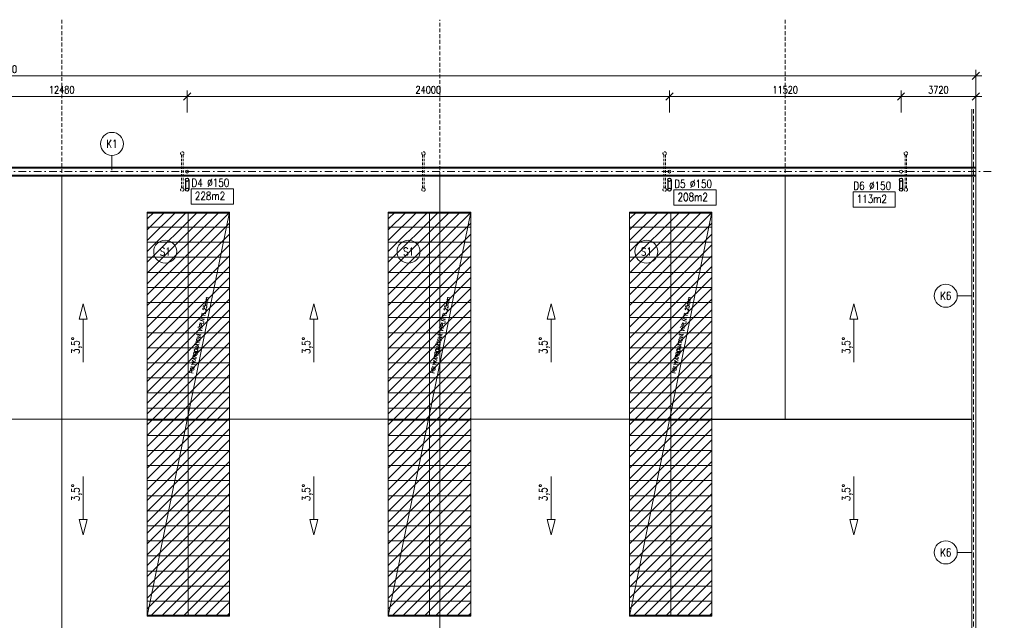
# Model space of a CAD drawing. Header units: millimetres. Extents: x -485339 to 350584, y -2181201 to -313328.
# Tile 13 of 115: x -227132 to -178143, y -1122326 to -1092443. Entities that reach past the tile are written whole.
import ezdxf
from ezdxf.enums import TextEntityAlignment as Align

# ---------------------------------------------------------------- set-up
doc = ezdxf.new("R2010")
doc.units = ezdxf.units.MM
doc.header["$LTSCALE"] = 10
for name, pattern in [('DASHDOT', [25.4, 12.7, -6.35, 0, -6.35]), ('DASHED', [19.05, 12.7, -6.35]), ('DĚLICÍ2', [15.875, 6.35, -3.175, 0, -3.175, 0, -3.175]), ('ČÁRKOVANÁ', [19.05, 12.7, -6.35]), ('ČÁRKOVANÁ2', [9.525, 6.35, -3.175])]:
    doc.linetypes.add(name, pattern=pattern)
doc.layers.get('Defpoints').update_dxf_attribs({"color": 201})
doc.layers.add('Dešt_svod', color=201, linetype='Continuous')
for name, color, linetype, lineweight in [('N_kóty', 10, 'Continuous', 18), ('N_popis', 10, 'Continuous', 18), ('N_čáry_nad', 10, 'DĚLICÍ2', 18), ('N_čáry_plné', 10, 'Continuous', 18), ('N_čáry_pod', 10, 'ČÁRKOVANÁ', 18), ('N_šrary', 10, 'Continuous', 18), ('St_čáry_plné', 250, 'Continuous', 18), ('St_čáry_pod', 250, 'ČÁRKOVANÁ2', 18)]:
    doc.layers.add(name, color=color, linetype=linetype, lineweight=lineweight)
doc.layers.add('St_plocha_místn', color=140, linetype='Continuous', lineweight=18, plot=False)
doc.styles.get("Standard").update_dxf_attribs({"font": 'simplex.shx', "width": 0.8})
doc.dimstyles.new('stavebníM200', dxfattribs={"dimtxt": 370, "dimasz": 360, "dimexe": 300, "dimexo": 200, "dimgap": 150, "dimtad": 1, "dimdec": 0, "dimtxsty": 'Standard', "dimblk": 'OBLIQUE', "dimcen": -2.5, "dimdle": 300, "dimclrd": 256, "dimclre": 256, "dimclrt": 256, "dimadec": 4, "dimazin": 0, "dimtfac": 1, "dimtdec": 0, "dimtmove": 2, "dimatfit": 3, "dimldrblk": 'OBLIQUE', "dimfxl": 800, "dimfxlon": 1, "dimlwd": -1, "dimlwe": -1, "dimarcsym": 0})

# ---------------------------------------------------------------- blocks, each defined once
blk = doc.blocks.new('G$C7F8F446A')
at = {"layer": 'St_čáry_plné', "color": 0, "linetype": 'ByBlock', "ltscale": 2}
for p, q in [((20055, 4100), (-55, 4100)), ((-55, 0), (20055, 0))]:
    blk.add_line(p, q, dxfattribs=at)
for points in [[(-55, 4100), (-55, 0)], [(695, 4100), (695, 0)], [(1445, 4100), (1445, 0)], [(2195, 4100), (2195, 0)], [(2945, 4100), (2945, 0)], [(3695, 4100), (3695, 0)], [(4445, 4100), (4445, 0)], [(5195, 4100), (5195, 0)], [(5945, 4100), (5945, 0)], [(6695, 4100), (6695, 0)], [(7445, 4100), (7445, 0)], [(8195, 4100), (8195, 0)], [(8945, 4100), (8945, 0)], [(9695, 4100), (9695, 0)], [(10305, 4100), (10305, 0)], [(11055, 4100), (11055, 0)], [(11805, 4100), (11805, 0)], [(12555, 4100), (12555, 0)], [(13305, 4100), (13305, 0)], [(14055, 4100), (14055, 0)], [(14805, 4100), (14805, 0)], [(15555, 4100), (15555, 0)], [(16305, 4100), (16305, 0)], [(17055, 4100), (17055, 0)], [(17805, 4100), (17805, 0)], [(18555, 4100), (18555, 0)], [(19305, 4100), (19305, 0)], [(20055, 4100), (20055, 0)], [(-55, 2050), (20000, 2050)]]:
    blk.add_lwpolyline(points, dxfattribs=at)
at = {"layer": 'St_čáry_pod', "color": 0, "linetype": 'ByBlock', "ltscale": 2}
for p, q in [((0, 4100), (0, 0)), ((20000, 0), (20000, 4100))]:
    blk.add_line(p, q, dxfattribs=at)
blk = doc.blocks.new('_OBLIQUE')
at = {"color": 0, "linetype": 'ByBlock'}
blk.add_line((-0.5, -0.5), (0.5, 0.5), dxfattribs=at)
blk = doc.blocks.new('*D2561')
at = {"layer": 'Defpoints', "color": 0, "transparency": 16777216}
for p in [(-218803, -1096263), (-231283, -1099998), (-218803, -1099998)]:
    blk.add_point(p, dxfattribs=at)
at = {"layer": 'N_kóty', "transparency": 16777216}
for p, q in [((-231583, -1096263), (-218503, -1096263)), ((-231283, -1097063), (-231283, -1095963)), ((-218803, -1097063), (-218803, -1095963))]:
    blk.add_line(p, q, dxfattribs=at)
at = {"layer": 'N_kóty', "linetype": 'ByBlock', "transparency": 16777216, "xscale": 360, "yscale": 360, "zscale": 360, "rotation": 180}
blk.add_blockref('_OBLIQUE', (-231283, -1096263), dxfattribs=at)
at = {"layer": 'N_kóty', "linetype": 'ByBlock', "transparency": 16777216, "xscale": 360, "yscale": 360, "zscale": 360}
blk.add_blockref('_OBLIQUE', (-218803, -1096263), dxfattribs=at)
at = {"layer": 'N_kóty', "transparency": 16777216, "insert": (-225043, -1095928), "char_height": 370, "attachment_point": 5}
blk.add_mtext('12480', dxfattribs=at)
blk = doc.blocks.new('*D2562')
at = {"layer": 'Defpoints', "color": 0, "transparency": 16777216}
for p in [(-194803, -1096263), (-218803, -1099998), (-194803, -1099998)]:
    blk.add_point(p, dxfattribs=at)
at = {"layer": 'N_kóty', "transparency": 16777216}
for p, q in [((-219103, -1096263), (-194503, -1096263)), ((-218803, -1097063), (-218803, -1095963)), ((-194803, -1097063), (-194803, -1095963))]:
    blk.add_line(p, q, dxfattribs=at)
at = {"layer": 'N_kóty', "linetype": 'ByBlock', "transparency": 16777216, "xscale": 360, "yscale": 360, "zscale": 360, "rotation": 180}
blk.add_blockref('_OBLIQUE', (-218803, -1096263), dxfattribs=at)
at = {"layer": 'N_kóty', "linetype": 'ByBlock', "transparency": 16777216, "xscale": 360, "yscale": 360, "zscale": 360}
blk.add_blockref('_OBLIQUE', (-194803, -1096263), dxfattribs=at)
at = {"layer": 'N_kóty', "transparency": 16777216, "insert": (-206803, -1095928), "char_height": 370, "attachment_point": 5}
blk.add_mtext('24000', dxfattribs=at)
blk = doc.blocks.new('*D2563')
at = {"layer": 'Defpoints', "color": 0, "transparency": 16777216}
for p in [(-183283, -1096263), (-194803, -1099998), (-183283, -1099998)]:
    blk.add_point(p, dxfattribs=at)
at = {"layer": 'N_kóty', "transparency": 16777216}
for p, q in [((-195103, -1096263), (-182983, -1096263)), ((-194803, -1097063), (-194803, -1095963)), ((-183283, -1097063), (-183283, -1095963))]:
    blk.add_line(p, q, dxfattribs=at)
at = {"layer": 'N_kóty', "linetype": 'ByBlock', "transparency": 16777216, "xscale": 360, "yscale": 360, "zscale": 360, "rotation": 180}
blk.add_blockref('_OBLIQUE', (-194803, -1096263), dxfattribs=at)
at = {"layer": 'N_kóty', "linetype": 'ByBlock', "transparency": 16777216, "xscale": 360, "yscale": 360, "zscale": 360}
blk.add_blockref('_OBLIQUE', (-183283, -1096263), dxfattribs=at)
at = {"layer": 'N_kóty', "transparency": 16777216, "insert": (-189043, -1095928), "char_height": 370, "attachment_point": 5}
blk.add_mtext('11520', dxfattribs=at)
blk = doc.blocks.new('*D2564')
at = {"layer": 'Defpoints', "color": 0, "transparency": 16777216}
for p in [(-179563, -1096263), (-183283, -1099998), (-179563, -1099998)]:
    blk.add_point(p, dxfattribs=at)
at = {"layer": 'N_kóty', "transparency": 16777216}
for p, q in [((-183583, -1096263), (-179263, -1096263)), ((-183283, -1097063), (-183283, -1095963)), ((-179563, -1097063), (-179563, -1095963))]:
    blk.add_line(p, q, dxfattribs=at)
at = {"layer": 'N_kóty', "linetype": 'ByBlock', "transparency": 16777216, "xscale": 360, "yscale": 360, "zscale": 360, "rotation": 180}
blk.add_blockref('_OBLIQUE', (-183283, -1096263), dxfattribs=at)
at = {"layer": 'N_kóty', "linetype": 'ByBlock', "transparency": 16777216, "xscale": 360, "yscale": 360, "zscale": 360}
blk.add_blockref('_OBLIQUE', (-179563, -1096263), dxfattribs=at)
at = {"layer": 'N_kóty', "transparency": 16777216, "insert": (-181423, -1095928), "char_height": 370, "attachment_point": 5}
blk.add_mtext('3720', dxfattribs=at)
blk = doc.blocks.new('*D2565')
at = {"layer": 'Defpoints', "color": 0, "transparency": 16777216}
for p in [(-179563, -1095241), (-276233, -1096898), (-179563, -1096898)]:
    blk.add_point(p, dxfattribs=at)
at = {"layer": 'N_kóty', "transparency": 16777216}
for p, q in [((-276533, -1095241), (-179263, -1095241)), ((-276233, -1096041), (-276233, -1094941)), ((-179563, -1096041), (-179563, -1094941))]:
    blk.add_line(p, q, dxfattribs=at)
at = {"layer": 'N_kóty', "linetype": 'ByBlock', "transparency": 16777216, "xscale": 360, "yscale": 360, "zscale": 360, "rotation": 180}
blk.add_blockref('_OBLIQUE', (-276233, -1095241), dxfattribs=at)
at = {"layer": 'N_kóty', "linetype": 'ByBlock', "transparency": 16777216, "xscale": 360, "yscale": 360, "zscale": 360}
blk.add_blockref('_OBLIQUE', (-179563, -1095241), dxfattribs=at)
at = {"layer": 'N_kóty', "transparency": 16777216, "insert": (-227898, -1094906), "char_height": 370, "attachment_point": 5}
blk.add_mtext('96670', dxfattribs=at)
blk = doc.blocks.new('*D2572')
at = {"layer": 'Defpoints', "color": 0, "transparency": 16777216}
for p in [(-179763, -1112328), (-175882, -1112328), (-179563, -1124658)]:
    blk.add_point(p, dxfattribs=at)
at = {"layer": 'N_kóty', "transparency": 16777216}
for p, q in [((-175882, -1124958), (-175882, -1112028)), ((-176682, -1112328), (-175582, -1112328)), ((-176682, -1124658), (-175582, -1124658))]:
    blk.add_line(p, q, dxfattribs=at)
at = {"layer": 'N_kóty', "linetype": 'ByBlock', "transparency": 16777216, "xscale": 360, "yscale": 360, "zscale": 360}
for p, rotation in [((-175882, -1112328), 90), ((-175882, -1124658), 270)]:
    blk.add_blockref('_OBLIQUE', p, dxfattribs=dict(at, rotation=rotation))
at = {"layer": 'N_kóty', "transparency": 16777216, "insert": (-176217, -1118493), "char_height": 370, "attachment_point": 5, "rotation": 90}
blk.add_mtext('12330', dxfattribs=at)
blk = doc.blocks.new('*D2573')
at = {"layer": 'Defpoints', "color": 0, "transparency": 16777216}
for p in [(-179683, -1099998), (-175882, -1099998), (-179763, -1112328)]:
    blk.add_point(p, dxfattribs=at)
at = {"layer": 'N_kóty', "transparency": 16777216}
for p, q in [((-175882, -1112628), (-175882, -1099698)), ((-176682, -1099998), (-175582, -1099998)), ((-176682, -1112328), (-175582, -1112328))]:
    blk.add_line(p, q, dxfattribs=at)
at = {"layer": 'N_kóty', "linetype": 'ByBlock', "transparency": 16777216, "xscale": 360, "yscale": 360, "zscale": 360}
for p, rotation in [((-175882, -1099998), 90), ((-175882, -1112328), 270)]:
    blk.add_blockref('_OBLIQUE', p, dxfattribs=dict(at, rotation=rotation))
at = {"layer": 'N_kóty', "transparency": 16777216, "insert": (-176217, -1106163), "char_height": 370, "attachment_point": 5, "rotation": 90}
blk.add_mtext('12330', dxfattribs=at)
blk = doc.blocks.new('*D2574')
at = {"layer": 'Defpoints', "color": 0, "transparency": 16777216}
for p in [(-178801, -1099998), (-179563, -1124658), (-174778, -1124658)]:
    blk.add_point(p, dxfattribs=at)
at = {"layer": 'N_kóty', "transparency": 16777216}
for p, q in [((-174778, -1099698), (-174778, -1124958)), ((-175578, -1099998), (-174478, -1099998)), ((-175578, -1124658), (-174478, -1124658))]:
    blk.add_line(p, q, dxfattribs=at)
at = {"layer": 'N_kóty', "linetype": 'ByBlock', "transparency": 16777216, "xscale": 360, "yscale": 360, "zscale": 360}
for p, rotation in [((-174778, -1099998), 90), ((-174778, -1124658), 270)]:
    blk.add_blockref('_OBLIQUE', p, dxfattribs=dict(at, rotation=rotation))
at = {"layer": 'N_kóty', "transparency": 16777216, "insert": (-175113, -1112328), "char_height": 370, "attachment_point": 5, "rotation": 90}
blk.add_mtext('24660', dxfattribs=at)
blk = doc.blocks.new('*D2576')
at = {"layer": 'Defpoints', "color": 0, "transparency": 16777216}
for p in [(-178801, -1099998), (-173847, -1099998), (-195513, -1143123)]:
    blk.add_point(p, dxfattribs=at)
at = {"layer": 'N_kóty', "transparency": 16777216}
for p, q in [((-173847, -1143423), (-173847, -1099698)), ((-174647, -1099998), (-173547, -1099998)), ((-174647, -1143123), (-173547, -1143123))]:
    blk.add_line(p, q, dxfattribs=at)
at = {"layer": 'N_kóty', "linetype": 'ByBlock', "transparency": 16777216, "xscale": 360, "yscale": 360, "zscale": 360}
for p, rotation in [((-173847, -1099998), 90), ((-173847, -1143123), 270)]:
    blk.add_blockref('_OBLIQUE', p, dxfattribs=dict(at, rotation=rotation))
at = {"layer": 'N_kóty', "transparency": 16777216, "insert": (-174182, -1121560), "char_height": 370, "attachment_point": 5, "rotation": 90}
blk.add_mtext('43125', dxfattribs=at)

msp = doc.modelspace()

# ---------------------------------------------------------------- hatches: boundary and pattern name
at = {"layer": 'N_šrary', "linetype": 'DASHED'}
h = msp.add_hatch(dxfattribs=at)
h.set_pattern_fill('ANSI31', color=256, scale=120)
h.set_pattern_definition([(45, (-75876.9, -507532.73), (-269.40768, 269.40768), [])])
h.paths.add_polyline_path([(-220792, -1122125.4), (-216692, -1122125.4), (-216692, -1102015.4), (-220792, -1102015.4)])
h = msp.add_hatch(dxfattribs=at)
h.set_pattern_fill('ANSI31', color=256, scale=120)
h.set_pattern_definition([(45, (-63876.9, -507532.73), (-269.40768, 269.40768), [])])
h.paths.add_polyline_path([(-208792, -1122125.4), (-204692, -1122125.4), (-204692, -1102015.4), (-208792, -1102015.4)])
h = msp.add_hatch(dxfattribs=at)
h.set_pattern_fill('ANSI31', color=256, scale=120)
h.set_pattern_definition([(45, (-51876.9, -507532.73), (-269.40768, 269.40768), [])])
h.paths.add_polyline_path([(-196792, -1122125.4), (-192692, -1122125.4), (-192692, -1102015.4), (-196792, -1102015.4)])

# ---------------------------------------------------------------- linework, layer by layer
at = {"layer": 'Dešt_svod'}
for points in [[(-218883.8, -1100406.5), (-218883.8, -1100897.9)], [(-218723.8, -1100406.5), (-218723.8, -1100897.9)], [(-194883.8, -1100406.5), (-194883.8, -1100897.9)], [(-194723.8, -1100406.5), (-194723.8, -1100897.9)], [(-183361.7, -1100406.5), (-183361.7, -1100897.9)], [(-183201.7, -1100406.5), (-183201.7, -1100897.9)]]:
    msp.add_lwpolyline(points, dxfattribs=at)
for centre in [(-218803.8, -1100406.5), (-194803.8, -1100406.5), (-183281.7, -1100406.5), (-218803.8, -1100897.9), (-194803.8, -1100897.9), (-183281.7, -1100897.9)]:
    msp.add_circle(centre, 80, dxfattribs=at)
at = {"layer": 'N_popis'}
for points in [[(-218598.4, -1100855.4), (-216498.8, -1100855.4), (-216498.8, -1101616.3), (-218598.4, -1101616.3)], [(-194580.4, -1100907), (-192480.8, -1100907), (-192480.8, -1101667.9), (-194580.4, -1101667.9)], [(-185670.2, -1101001.8), (-183570.6, -1101001.8), (-183570.6, -1101762.6), (-185670.2, -1101762.6)], [(-223969.7, -1106578), (-224168.9, -1107336.1), (-223770.5, -1107336.1)], [(-212489.8, -1106578), (-212689, -1107336.1), (-212290.6, -1107336.1)], [(-200694.3, -1106578), (-200893.6, -1107336.1), (-200495.1, -1107336.1)], [(-185624.5, -1106578), (-185823.7, -1107336.1), (-185425.2, -1107336.1)], [(-223969.7, -1118075.9), (-224168.9, -1117317.8), (-223770.5, -1117317.8)], [(-212489.8, -1118075.9), (-212689, -1117317.8), (-212290.6, -1117317.8)], [(-200694.3, -1118075.9), (-200893.6, -1117317.8), (-200495.1, -1117317.8)], [(-185624.5, -1118075.9), (-185823.7, -1117317.8), (-185425.2, -1117317.8)]]:
    msp.add_lwpolyline(points, close=True, dxfattribs=at)
for points in [[(-216692, -1102015.4), (-220792, -1122125.4)], [(-204692, -1102015.4), (-208792, -1122125.4)], [(-192692, -1102015.4), (-196792, -1122125.4)], [(-223969.7, -1109476.5), (-223969.7, -1107336.1)], [(-212489.8, -1109476.5), (-212489.8, -1107336.1)], [(-200694.3, -1109476.5), (-200694.3, -1107336.1)], [(-185624.5, -1109476.5), (-185624.5, -1107336.1)], [(-223969.7, -1115177.4), (-223969.7, -1117317.8)], [(-212489.8, -1115177.4), (-212489.8, -1117317.8)], [(-200694.3, -1115177.4), (-200694.3, -1117317.8)], [(-185624.5, -1115177.4), (-185624.5, -1117317.8)]]:
    msp.add_lwpolyline(points, dxfattribs=at)
at = {"layer": 'N_čáry_nad', "linetype": 'DASHDOT', "ltscale": 3}
msp.add_lwpolyline([(-178801, -1099997.9), (-277652.3, -1099997.9)], dxfattribs=at)
at = {"layer": 'N_čáry_plné'}
for points in [[(-179763, -1124898), (-179763, -1096897.9)], [(-179563, -1124658), (-179563, -1096897.9)], [(-222542.3, -1099193.3), (-222542.3, -1099929)], [(-179563, -1099772.9), (-276112.7, -1099772.9)], [(-179563, -1099822.9), (-276112.7, -1099822.9)], [(-179563, -1100172.9), (-276112.7, -1100172.9)], [(-179563, -1100222.9), (-276112.7, -1100222.9)], [(-180483.2, -1106180.5), (-179763, -1106180.5)], [(-220792, -1112326.9), (-228692, -1112326.9)], [(-208792, -1112326.9), (-216692, -1112326.9)], [(-196792, -1112326.9), (-204692, -1112326.9)], [(-179763, -1112327.9), (-192692, -1112327.9)], [(-180483.2, -1118948.1), (-179763, -1118948.1)]]:
    msp.add_lwpolyline(points, dxfattribs=at)
for centre, radius in [((-222542.3, -1098621.5), 571.9), ((-218802.8, -1099997.9), 75), ((-194802.8, -1099997.9), 75), ((-183282.7, -1099997.9), 75), ((-219893.5, -1103983.4), 571.9), ((-207787.3, -1103983.4), 571.9), ((-195952.3, -1103983.4), 571.9), ((-181055.1, -1106180.5), 571.9), ((-181055.1, -1118948.1), 571.9)]:
    msp.add_circle(centre, radius, dxfattribs=at)
at = {"layer": 'N_čáry_pod', "ltscale": 2}
msp.add_lwpolyline([(-179683, -1124538), (-179683, -1096897.9)], dxfattribs=at)
at = {"layer": 'St_plocha_místn'}
for points in [[(-225042.7, -1112326.9), (-242742, -1112326.9), (-242742, -1100222.9), (-225042.7, -1100222.9)], [(-206232.7, -1112326.9), (-225042.7, -1112326.9), (-225042.7, -1100222.9), (-206232.7, -1100222.9)], [(-189042.7, -1112326.9), (-206232.7, -1112326.9), (-206232.7, -1100222.9), (-189042.7, -1100222.9)], [(-179763, -1112326.9), (-189042.7, -1112326.9), (-189042.7, -1100222.9), (-179763, -1100222.9)], [(-242742, -1142682.9), (-225042.7, -1142682.9), (-225042.7, -1112326.9), (-242742, -1112326.9)], [(-225042.7, -1142682.9), (-206232.7, -1142682.9), (-206232.7, -1112326.9), (-225042.7, -1112326.9)], [(-206232.7, -1124216), (-179763, -1124216), (-179763, -1112326.9), (-206232.7, -1112326.9)]]:
    msp.add_lwpolyline(points, close=True, dxfattribs=at)
at = {"layer": 'St_čáry_pod', "color": 150, "ltscale": 3}
for points in [[(-225042.7, -1092443.2), (-225042.7, -1142682.9)], [(-206232.7, -1124216), (-206232.7, -1092443.2)], [(-189042.7, -1092443.2), (-189042.7, -1112327.9)]]:
    msp.add_lwpolyline(points, dxfattribs=at)
at = {"layer": 'St_čáry_pod', "lineweight": 18, "ltscale": 2}
for points in [[(-219082.7, -1100822.9), (-219082.7, -1099172.9)], [(-219002.7, -1100822.9), (-219002.7, -1099172.9)], [(-207082.7, -1100822.9), (-207082.7, -1099172.9)], [(-207002.7, -1100822.9), (-207002.7, -1099172.9)], [(-195082.7, -1100822.9), (-195082.7, -1099172.9)], [(-195002.7, -1100822.9), (-195002.7, -1099172.9)], [(-183082.7, -1100822.9), (-183082.7, -1099172.9)], [(-183002.7, -1100822.9), (-183002.7, -1099172.9)]]:
    msp.add_lwpolyline(points, dxfattribs=at)
at = {"layer": 'St_čáry_pod', "ltscale": 2}
for centre in [(-219042.7, -1099097.9), (-207042.7, -1099097.9), (-195042.7, -1099097.9), (-183042.7, -1099097.9), (-219042.7, -1100897.9), (-207042.7, -1100897.9), (-195042.7, -1100897.9), (-183042.7, -1100897.9)]:
    msp.add_circle(centre, 85, dxfattribs=at)

# ---------------------------------------------------------------- block references
at = {"layer": 'St_čáry_plné', "ltscale": 2, "rotation": 90}
for p in [(-216692, -1122070.4), (-204692, -1122070.4), (-192692, -1122070.4)]:
    msp.add_blockref('G$C7F8F446A', p, dxfattribs=at)

# ---------------------------------------------------------------- texts
at = {"layer": 'N_popis', "width": 0.8}
for s, p in [('K1', (-222542.3, -1098621.5)), ('S1', (-219893.5, -1103983.4)), ('S1', (-207787.3, -1103983.4)), ('S1', (-195952.3, -1103983.4)), ('K6', (-181055.1, -1106180.5)), ('K6', (-181055.1, -1118948.1))]:
    msp.add_text(s, height=400, dxfattribs=at).set_placement(p, align=Align.MIDDLE_CENTER)
for s, p in [('D4 %%c150', (-218581.3, -1100757.8)), ('D5 %%c150', (-194563.3, -1100809.4)), ('D6 %%c150', (-185653.2, -1100904.2)), ('228m2', (-218417.6, -1101412.7)), ('208m2', (-194399.6, -1101464.4)), ('113m2', (-185489.4, -1101559.1))]:
    msp.add_text(s, height=400, dxfattribs=at).set_placement(p)
for s, height, rotation, p in [('POLYKARBONÁTOVÁ VÝPLŇ TL.25mm', 180, 78.30106, (-218505, -1110057.5)), ('POLYKARBONÁTOVÁ VÝPLŇ TL.25mm', 180, 78.30106, (-206505, -1110057.5)), ('POLYKARBONÁTOVÁ VÝPLŇ TL.25mm', 180, 78.30106, (-194505, -1110057.5)), ('3,5°', 400, 90, (-224154.7, -1109080.1)), ('3,5°', 400, 90, (-212674.8, -1109080.1)), ('3,5°', 400, 90, (-200879.3, -1109080.1)), ('3,5°', 400, 90, (-185809.5, -1109080.1)), ('3,5°', 400, 90, (-224154.7, -1116396.7)), ('3,5°', 400, 90, (-212674.8, -1116396.7)), ('3,5°', 400, 90, (-200879.3, -1116396.7)), ('3,5°', 400, 90, (-185809.5, -1116396.7))]:
    msp.add_text(s, height=height, rotation=rotation, dxfattribs=at).set_placement(p)

# ---------------------------------------------------------------- dimensions: what is measured, and where the dimension line sits
at = {"layer": 'N_kóty'}
for base, p1, p2, picture, middle in [((-179563, -1095241.2), (-276232.7, -1096897.9), (-179563, -1096897.9), '*D2565', (-227897.9, -1094906.2)), ((-218802.8, -1096262.6), (-231282.7, -1099997.9), (-218802.8, -1099997.9), '*D2561', (-225042.7, -1095927.6)), ((-194802.8, -1096262.6), (-218802.8, -1099997.9), (-194802.8, -1099997.9), '*D2562', (-206802.8, -1095927.6)), ((-183282.7, -1096262.6), (-194802.8, -1099997.9), (-183282.7, -1099997.9), '*D2563', (-189042.7, -1095927.6)), ((-179563, -1096262.6), (-183282.7, -1099997.9), (-179563, -1099997.9), '*D2564', (-181422.9, -1095927.6))]:
    dim = msp.add_linear_dim(base=base, p1=p1, p2=p2, dimstyle='stavebníM200', dxfattribs=at)
    dim.commit()
    dim.dimension.update_dxf_attribs({"geometry": picture, "text_midpoint": middle})
for base, p1, p2, picture, middle in [((-173846.8, -1099997.9), (-195513.4, -1143122.9), (-178801, -1099997.9), '*D2576', (-174181.8, -1121560.4)), ((-175881.9, -1099997.9), (-179763, -1112327.9), (-179683, -1099997.9), '*D2573', (-176216.9, -1106162.9)), ((-174778.1, -1124658), (-178801, -1099997.9), (-179563, -1124658), '*D2574', (-175113.1, -1112327.9)), ((-175881.9, -1112327.9), (-179563, -1124658), (-179763, -1112327.9), '*D2572', (-176216.9, -1118493))]:
    dim = msp.add_linear_dim(base=base, p1=p1, p2=p2, angle=90, dimstyle='stavebníM200', dxfattribs=at)
    dim.commit()
    dim.dimension.update_dxf_attribs({"geometry": picture, "text_midpoint": middle})

doc.saveas('drawing.dxf')
